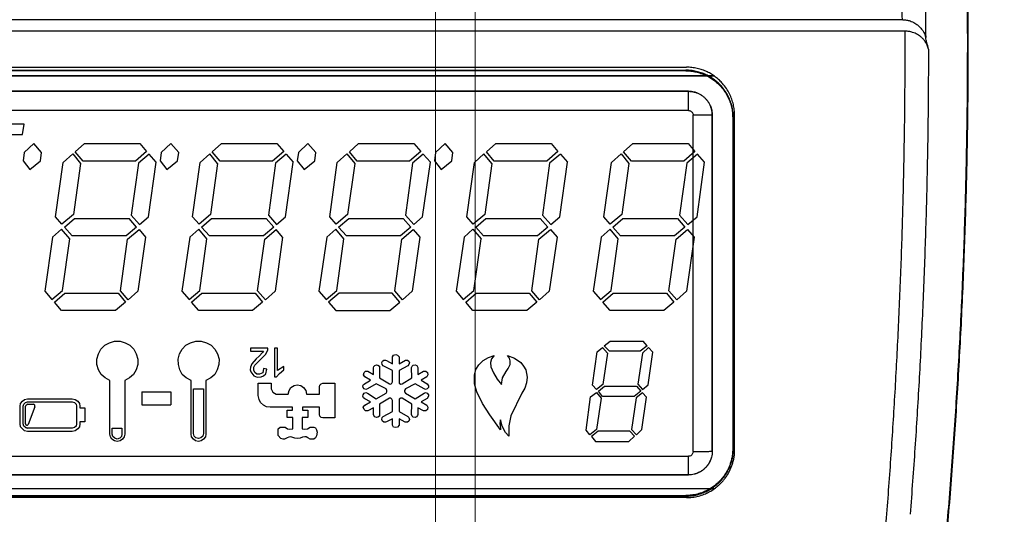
# Model space of a CAD drawing. Header units: millimetres. Extents: x -848 to 77789, y -17557 to 12238.
# Tile 58 of 79: x 72397 to 72582, y -12364 to -12271. Entities that reach past the tile are written whole.
import ezdxf
from ezdxf import colors
from ezdxf.entities.mleader import LeaderData, LeaderLine
from ezdxf.math import Vec2, Vec3

# ---------------------------------------------------------------- set-up
doc = ezdxf.new("R2010")
doc.units = ezdxf.units.MM
doc.layers.add('RR_IWK_opisy_piony', color=7, linetype='Continuous', lineweight=13)
doc.styles.add('Garamond', font='GARA.TTF')

# ---------------------------------------------------------------- blocks, each defined once
blk = doc.blocks.new('A$C661458EC')
at = {"color": 7, "linetype": 'Continuous', "lineweight": 25}
for p, q in [((3.5722, -5.3723), (-3.6694, -5.3723)), ((3.5839, -5.4206), (-3.6811, -5.4206)), ((-2.7661, -5.5715), (2.6689, -5.5715)), ((-2.7626, -5.5839), (2.6654, -5.5839)), ((2.6654, -5.5865), (-2.7626, -5.5865)), ((2.6654, -5.5839), (2.6654, -5.5865)), ((-2.8814, -5.6079), (2.7838, -5.6079)), ((2.7838, -5.6079), (-2.8814, -5.6079)), ((-2.7736, -5.6723), (2.6764, -5.6723)), ((2.6764, -5.6723), (-2.7736, -5.6723)), ((2.6764, -5.6723), (2.6764, -5.6723)), ((2.6764, -5.7526), (-2.7736, -5.7526)), ((-0.1035, -5.8106), (-0.4923, -5.8106)), ((-0.1099, -5.8527), (-0.1035, -5.8106)), ((2.6964, -7.1812), (2.6964, -5.7726)), ((2.7764, -5.7723), (2.7764, -5.7723)), ((2.7764, -7.1793), (2.7764, -5.7723)), ((2.7764, -5.7723), (2.7764, -7.1792)), ((2.8621, -5.7835), (2.8647, -5.7835)), ((-0.4969, -5.8527), (-0.1099, -5.8527)), ((-0.0632, -5.8912), (-0.1035, -5.9285)), ((-0.0305, -5.9285), (-0.0632, -5.8912)), ((0.1101, -5.9256), (0.1487, -5.8912)), ((0.1487, -5.8912), (0.3804, -5.8912)), ((0.3804, -5.8912), (0.409, -5.9239)), ((0.5106, -5.8912), (0.4703, -5.9285)), ((0.5433, -5.9285), (0.5106, -5.8912)), ((0.684, -5.9256), (0.7225, -5.8912)), ((0.7225, -5.8912), (0.9542, -5.8912)), ((0.9542, -5.8912), (0.9828, -5.9239)), ((1.0844, -5.8912), (1.0441, -5.9285)), ((1.0844, -5.8912), (1.1171, -5.9285)), ((1.2578, -5.9256), (1.2963, -5.8912)), ((1.2963, -5.8912), (1.528, -5.8912)), ((1.528, -5.8912), (1.5566, -5.9239)), ((1.6582, -5.8912), (1.6179, -5.9285)), ((1.6909, -5.9285), (1.6582, -5.8912)), ((1.8316, -5.9256), (1.8701, -5.8912)), ((1.8701, -5.8912), (2.1018, -5.8912)), ((2.1018, -5.8912), (2.1304, -5.9239)), ((2.4054, -5.9256), (2.4439, -5.8912)), ((2.4439, -5.8912), (2.6756, -5.8912)), ((2.6756, -5.8912), (2.7042, -5.9239)), ((-0.1035, -5.9285), (-0.1082, -5.963)), ((-0.0352, -5.963), (-0.0305, -5.9285)), ((0.0594, -5.9706), (0.0996, -5.9344)), ((0.0996, -5.9344), (0.1323, -5.9747)), ((0.1428, -5.9647), (0.1101, -5.9256)), ((0.409, -5.9239), (0.3623, -5.9647)), ((0.4703, -5.9285), (0.4656, -5.963)), ((0.5386, -5.963), (0.5433, -5.9285)), ((0.6332, -5.9706), (0.6734, -5.9344)), ((0.7061, -5.9747), (0.6734, -5.9344)), ((0.7166, -5.9647), (0.684, -5.9256)), ((0.9828, -5.9239), (0.9361, -5.9647)), ((1.0441, -5.9285), (1.0394, -5.963)), ((1.113, -5.963), (1.1171, -5.9285)), ((1.207, -5.9706), (1.2473, -5.9344)), ((1.2473, -5.9344), (1.2799, -5.9747)), ((1.2905, -5.9647), (1.2578, -5.9256)), ((1.5566, -5.9239), (1.5099, -5.9647)), ((1.6179, -5.9285), (1.6133, -5.963)), ((1.6868, -5.963), (1.6909, -5.9285)), ((1.7808, -5.9706), (1.8211, -5.9344)), ((1.8538, -5.9747), (1.8211, -5.9344)), ((1.8643, -5.9647), (1.8316, -5.9256)), ((2.1304, -5.9239), (2.0843, -5.9647)), ((2.3546, -5.9706), (2.3949, -5.9344)), ((2.3949, -5.9344), (2.4276, -5.9747)), ((2.4381, -5.9647), (2.4054, -5.9256)), ((2.7042, -5.9239), (2.6581, -5.9647)), ((-0.1082, -5.963), (-0.0796, -6.0003)), ((-0.0796, -6.0003), (-0.0352, -5.963)), ((0.0278, -6.1976), (0.0594, -5.9706)), ((0.1323, -5.9747), (0.1026, -6.1889)), ((0.3623, -5.9647), (0.1428, -5.9647)), ((0.3746, -5.9735), (0.3448, -6.1918)), ((0.4195, -5.9361), (0.3746, -5.9735)), ((0.4166, -6.1976), (0.4493, -5.9688)), ((0.4493, -5.9688), (0.4195, -5.9361)), ((0.4656, -5.963), (0.4942, -6.0003)), ((0.4942, -6.0003), (0.5386, -5.963)), ((0.6016, -6.1976), (0.6332, -5.9706)), ((0.7061, -5.9747), (0.6764, -6.1889)), ((0.9361, -5.9647), (0.7166, -5.9647)), ((0.9484, -5.9735), (0.9186, -6.1918)), ((0.9933, -5.9361), (0.9484, -5.9735)), ((0.9904, -6.1976), (1.0231, -5.9688)), ((0.9933, -5.9361), (1.0231, -5.9688)), ((1.0394, -5.963), (1.068, -6.0003)), ((1.068, -6.0003), (1.113, -5.963)), ((1.1755, -6.1976), (1.207, -5.9706)), ((1.2799, -5.9747), (1.2502, -6.1889)), ((1.5099, -5.9647), (1.2905, -5.9647)), ((1.5222, -5.9735), (1.4924, -6.1918)), ((1.5671, -5.9361), (1.5222, -5.9735)), ((1.5642, -6.1976), (1.5969, -5.9688)), ((1.5671, -5.9361), (1.5969, -5.9688)), ((1.6133, -5.963), (1.6419, -6.0003)), ((1.6419, -6.0003), (1.6868, -5.963)), ((1.7493, -6.1976), (1.7808, -5.9706)), ((1.8538, -5.9747), (1.824, -6.1889)), ((2.0843, -5.9647), (1.8643, -5.9647)), ((2.096, -5.9735), (2.0662, -6.1918)), ((2.1409, -5.9361), (2.096, -5.9735)), ((2.1392, -6.1976), (2.1707, -5.9688)), ((2.1409, -5.9361), (2.1707, -5.9688)), ((2.3231, -6.1976), (2.3546, -5.9706)), ((2.4276, -5.9747), (2.3978, -6.1889)), ((2.6581, -5.9647), (2.4381, -5.9647)), ((2.6698, -5.9735), (2.64, -6.1918)), ((2.7148, -5.9361), (2.6698, -5.9735)), ((2.713, -6.1976), (2.7445, -5.9688)), ((2.7445, -5.9688), (2.7148, -5.9361)), ((0.0547, -6.2292), (0.0278, -6.1976)), ((0.1026, -6.1889), (0.0547, -6.2292)), ((0.0652, -6.2408), (0.1072, -6.2052)), ((0.1072, -6.2052), (0.3355, -6.2052)), ((0.367, -6.2408), (0.3355, -6.2052)), ((0.3448, -6.1918), (0.3792, -6.2303)), ((0.3792, -6.2303), (0.4166, -6.1976)), ((0.6285, -6.2292), (0.6016, -6.1976)), ((0.6764, -6.1889), (0.6285, -6.2292)), ((0.639, -6.2408), (0.681, -6.2052)), ((0.681, -6.2052), (0.9093, -6.2052)), ((0.9093, -6.2052), (0.9408, -6.2408)), ((0.9186, -6.1918), (0.9531, -6.2303)), ((0.9531, -6.2303), (0.9904, -6.1976)), ((1.2023, -6.2292), (1.1755, -6.1976)), ((1.2502, -6.1889), (1.2023, -6.2292)), ((1.2128, -6.2408), (1.2548, -6.2052)), ((1.2548, -6.2052), (1.4831, -6.2052)), ((1.5146, -6.2408), (1.4831, -6.2052)), ((1.4924, -6.1918), (1.5269, -6.2303)), ((1.5269, -6.2303), (1.5642, -6.1976)), ((1.7761, -6.2292), (1.7493, -6.1976)), ((1.824, -6.1889), (1.7761, -6.2292)), ((1.7866, -6.2408), (1.8287, -6.2052)), ((1.8287, -6.2052), (2.0569, -6.2052)), ((2.0569, -6.2052), (2.0884, -6.2408)), ((2.0662, -6.1918), (2.1007, -6.2303)), ((2.1007, -6.2303), (2.1392, -6.1976)), ((2.3499, -6.2292), (2.3231, -6.1976)), ((2.3978, -6.1889), (2.3499, -6.2292)), ((2.3604, -6.2408), (2.4025, -6.2052)), ((2.4025, -6.2052), (2.6307, -6.2052)), ((2.6307, -6.2052), (2.6622, -6.2408)), ((2.64, -6.1918), (2.6745, -6.2303)), ((2.6745, -6.2303), (2.713, -6.1976)), ((0.0529, -6.2502), (0.0156, -6.2829)), ((0.0874, -6.2905), (0.0529, -6.2502)), ((0.0979, -6.277), (0.0652, -6.2408)), ((0.367, -6.2408), (0.3238, -6.277)), ((0.3296, -6.2916), (0.3775, -6.2514)), ((0.3775, -6.2514), (0.4043, -6.2829)), ((0.6273, -6.2502), (0.59, -6.2829)), ((0.6612, -6.2905), (0.6273, -6.2502)), ((0.6717, -6.277), (0.639, -6.2408)), ((0.9408, -6.2408), (0.8976, -6.277)), ((0.9034, -6.2916), (0.9513, -6.2514)), ((0.9782, -6.2829), (0.9513, -6.2514)), ((1.2011, -6.2502), (1.1638, -6.2829)), ((1.235, -6.2905), (1.2011, -6.2502)), ((1.2455, -6.277), (1.2128, -6.2408)), ((1.5146, -6.2408), (1.4714, -6.277)), ((1.4772, -6.2916), (1.5251, -6.2514)), ((1.5251, -6.2514), (1.552, -6.2829)), ((1.7749, -6.2502), (1.7376, -6.2829)), ((1.7749, -6.2502), (1.8088, -6.2905)), ((1.8193, -6.277), (1.7866, -6.2408)), ((2.0884, -6.2408), (2.0452, -6.277)), ((2.0511, -6.2916), (2.0989, -6.2514)), ((2.0989, -6.2514), (2.1275, -6.2829)), ((2.3488, -6.2502), (2.3114, -6.2829)), ((2.3832, -6.2905), (2.3488, -6.2502)), ((2.3931, -6.277), (2.3604, -6.2408)), ((2.6622, -6.2408), (2.619, -6.277)), ((2.6249, -6.2916), (2.6727, -6.2514)), ((2.6727, -6.2514), (2.7013, -6.2829)), ((0.0156, -6.2829), (-0.0171, -6.5099)), ((0.0576, -6.507), (0.0874, -6.2905)), ((0.3238, -6.277), (0.0979, -6.277)), ((0.2999, -6.5082), (0.3296, -6.2916)), ((0.4043, -6.2829), (0.3728, -6.5099)), ((0.59, -6.2829), (0.5567, -6.5099)), ((0.6314, -6.507), (0.6612, -6.2905)), ((0.8976, -6.277), (0.6717, -6.277)), ((0.8737, -6.5082), (0.9034, -6.2916)), ((0.9782, -6.2829), (0.9466, -6.5099)), ((1.1638, -6.2829), (1.1305, -6.5099)), ((1.2052, -6.507), (1.235, -6.2905)), ((1.4714, -6.277), (1.2455, -6.277)), ((1.4475, -6.5082), (1.4772, -6.2916)), ((1.552, -6.2829), (1.5204, -6.5099)), ((1.7376, -6.2829), (1.7043, -6.5099)), ((1.779, -6.507), (1.8088, -6.2905)), ((2.0452, -6.277), (1.8193, -6.277)), ((2.0213, -6.5082), (2.0511, -6.2916)), ((2.1275, -6.2829), (2.0942, -6.5099)), ((2.3114, -6.2829), (2.2781, -6.5099)), ((2.3528, -6.507), (2.3832, -6.2905)), ((2.619, -6.277), (2.3931, -6.277)), ((2.5951, -6.5082), (2.6249, -6.2916)), ((2.7013, -6.2829), (2.6681, -6.5099)), ((-0.0171, -6.5099), (0.0127, -6.5444)), ((0.0127, -6.5444), (0.0576, -6.507)), ((0.3325, -6.5456), (0.2999, -6.5082)), ((0.3728, -6.5099), (0.3325, -6.5456)), ((0.5567, -6.5099), (0.5865, -6.5444)), ((0.5865, -6.5444), (0.6314, -6.507)), ((0.9064, -6.5456), (0.8737, -6.5082)), ((0.9466, -6.5099), (0.9064, -6.5456)), ((1.1305, -6.5099), (1.1603, -6.5444)), ((1.1603, -6.5444), (1.2052, -6.507)), ((1.4802, -6.5456), (1.4475, -6.5082)), ((1.5204, -6.5099), (1.4802, -6.5456)), ((1.7043, -6.5099), (1.7341, -6.5444)), ((1.7341, -6.5444), (1.779, -6.507)), ((2.054, -6.5456), (2.0213, -6.5082)), ((2.0942, -6.5099), (2.054, -6.5456)), ((2.2781, -6.5099), (2.3085, -6.5444)), ((2.3085, -6.5444), (2.3528, -6.507)), ((2.6278, -6.5456), (2.5951, -6.5082)), ((2.6681, -6.5099), (2.6278, -6.5456)), ((0.0232, -6.5561), (0.0669, -6.5175)), ((0.0669, -6.5175), (0.2894, -6.5175)), ((0.2894, -6.5175), (0.3209, -6.5549)), ((0.597, -6.5561), (0.6408, -6.5175)), ((0.6408, -6.5175), (0.8632, -6.5175)), ((0.8632, -6.5175), (0.8947, -6.5549)), ((1.2146, -6.5175), (1.1708, -6.5561)), ((1.437, -6.5175), (1.2146, -6.5175)), ((1.4685, -6.5549), (1.437, -6.5175)), ((1.7446, -6.5561), (1.7884, -6.5175)), ((1.7884, -6.5175), (2.0108, -6.5175)), ((2.0108, -6.5175), (2.0423, -6.5549)), ((2.3184, -6.5561), (2.3622, -6.5175)), ((2.3622, -6.5175), (2.5846, -6.5175)), ((2.5846, -6.5175), (2.6161, -6.5549)), ((0.0529, -6.5905), (0.0232, -6.5561)), ((0.2788, -6.5905), (0.0529, -6.5905)), ((0.3209, -6.5549), (0.2788, -6.5905)), ((0.6273, -6.5905), (0.597, -6.5561)), ((0.8527, -6.5905), (0.6273, -6.5905)), ((0.8947, -6.5549), (0.8527, -6.5905)), ((1.1708, -6.5561), (1.2011, -6.5905)), ((1.2011, -6.5905), (1.4265, -6.5905)), ((1.4265, -6.5905), (1.4685, -6.5549)), ((1.7749, -6.5905), (1.7446, -6.5561)), ((2.0003, -6.5905), (1.7749, -6.5905)), ((2.0423, -6.5549), (2.0003, -6.5905)), ((2.3488, -6.5905), (2.3184, -6.5561)), ((2.5741, -6.5905), (2.3488, -6.5905)), ((2.6161, -6.5549), (2.5741, -6.5905)), ((0.207, -6.7715), (0.2176, -6.7522)), ((0.2176, -6.7522), (0.2339, -6.7359)), ((0.2339, -6.7359), (0.2537, -6.7253)), ((0.2537, -6.7253), (0.2742, -6.7189)), ((0.2742, -6.7189), (0.2981, -6.7189)), ((0.2981, -6.7189), (0.3191, -6.7253)), ((0.3191, -6.7253), (0.3384, -6.7359)), ((0.3384, -6.7359), (0.3553, -6.7522)), ((0.3553, -6.7522), (0.3658, -6.7715)), ((0.5462, -6.7715), (0.5585, -6.7522)), ((0.5585, -6.7522), (0.573, -6.7359)), ((0.573, -6.7359), (0.5929, -6.7253)), ((0.5929, -6.7253), (0.6151, -6.7189)), ((0.6151, -6.7189), (0.6373, -6.7189)), ((0.6373, -6.7189), (0.66, -6.7253)), ((0.66, -6.7253), (0.6793, -6.7359)), ((0.6793, -6.7359), (0.6945, -6.7522)), ((0.6945, -6.7522), (0.7061, -6.7715)), ((0.8439, -6.7475), (0.8439, -6.761)), ((0.9157, -6.7475), (0.8439, -6.7475)), ((0.9064, -6.7744), (0.9157, -6.7563)), ((0.9157, -6.7563), (0.9157, -6.7475)), ((0.9437, -6.7475), (0.9437, -6.8684)), ((0.9571, -6.7475), (0.9437, -6.7475)), ((0.9571, -6.8415), (0.9571, -6.7475)), ((2.2945, -6.7639), (2.3172, -6.7458)), ((2.3172, -6.7458), (2.3382, -6.7685)), ((2.3248, -6.7388), (2.3488, -6.7189)), ((2.3458, -6.761), (2.3248, -6.7388)), ((2.3488, -6.7189), (2.4877, -6.7189)), ((2.504, -6.7388), (2.4754, -6.761)), ((2.5099, -6.7458), (2.4848, -6.7685)), ((2.504, -6.7388), (2.4877, -6.7189)), ((2.528, -6.7656), (2.5099, -6.7458)), ((0.2012, -6.7936), (0.207, -6.7715)), ((0.2012, -6.8164), (0.2012, -6.7936)), ((0.3658, -6.7715), (0.3717, -6.7936)), ((0.3717, -6.7936), (0.3717, -6.8164)), ((0.5404, -6.7936), (0.5462, -6.7715)), ((0.5421, -6.8164), (0.5404, -6.7936)), ((0.7061, -6.7715), (0.712, -6.7936)), ((0.712, -6.7936), (0.7108, -6.8164)), ((0.8439, -6.761), (0.8976, -6.761)), ((0.8678, -6.7925), (0.8497, -6.8135)), ((0.8614, -6.8193), (0.9064, -6.7744)), ((0.8795, -6.782), (0.8678, -6.7925)), ((0.8947, -6.7668), (0.8795, -6.782)), ((0.8976, -6.761), (0.8947, -6.7668)), ((1.3967, -6.803), (1.4025, -6.7983)), ((1.4025, -6.7983), (1.4084, -6.7983)), ((1.4084, -6.7983), (1.413, -6.8001)), ((1.4387, -6.7849), (1.4428, -6.7773)), ((1.4387, -6.8135), (1.4387, -6.7849)), ((1.4428, -6.7773), (1.4521, -6.7744)), ((1.4521, -6.7744), (1.4591, -6.7773)), ((1.4591, -6.7773), (1.4656, -6.7849)), ((1.4656, -6.7849), (1.4591, -6.7773)), ((1.4656, -6.7849), (1.4656, -6.8135)), ((1.4656, -6.8135), (1.4926, -6.7983)), ((1.4926, -6.7983), (1.5012, -6.7983)), ((1.5012, -6.7983), (1.507, -6.803)), ((1.8181, -6.8001), (1.8403, -6.7878)), ((1.8403, -6.7878), (1.8631, -6.779)), ((1.8526, -6.7925), (1.8479, -6.8088)), ((1.8631, -6.779), (1.8526, -6.7925)), ((1.9273, -6.7896), (1.9197, -6.779)), ((1.9197, -6.779), (1.9495, -6.7896)), ((1.9302, -6.8012), (1.9273, -6.7896)), ((1.9495, -6.7896), (1.9752, -6.8088)), ((2.2752, -6.9028), (2.2945, -6.7639)), ((2.3382, -6.7685), (2.3184, -6.8999)), ((2.4754, -6.761), (2.3458, -6.761)), ((2.4848, -6.7685), (2.4649, -6.8987)), ((2.5087, -6.9016), (2.528, -6.7656)), ((0.207, -6.8386), (0.2012, -6.8164)), ((0.2193, -6.8579), (0.207, -6.8386)), ((0.3658, -6.8386), (0.3536, -6.8579)), ((0.3717, -6.8164), (0.3658, -6.8386)), ((0.5479, -6.8386), (0.5421, -6.8164)), ((0.5585, -6.8579), (0.5479, -6.8386)), ((0.705, -6.8386), (0.6945, -6.8579)), ((0.7108, -6.8164), (0.705, -6.8386)), ((0.8439, -6.8281), (0.8421, -6.8386)), ((0.8421, -6.8386), (0.8451, -6.8479)), ((0.8497, -6.8135), (0.8439, -6.8281)), ((0.8573, -6.8281), (0.8614, -6.8193)), ((0.8573, -6.8403), (0.8573, -6.8281)), ((0.8614, -6.8508), (0.8573, -6.8403)), ((0.8988, -6.8328), (0.8955, -6.851)), ((0.9122, -6.8357), (0.8988, -6.8328)), ((0.9078, -6.8553), (0.9122, -6.8357)), ((0.984, -6.8252), (0.9571, -6.8415)), ((0.9647, -6.8549), (0.984, -6.8386)), ((0.984, -6.8386), (0.984, -6.8252)), ((1.3593, -6.831), (1.3605, -6.8252)), ((1.3593, -6.8579), (1.3593, -6.831)), ((1.3605, -6.8252), (1.364, -6.8205)), ((1.364, -6.8205), (1.371, -6.8176)), ((1.371, -6.8176), (1.3774, -6.8193)), ((1.3774, -6.8193), (1.3833, -6.824)), ((1.3833, -6.824), (1.3844, -6.8298)), ((1.3844, -6.8298), (1.3833, -6.873)), ((1.3938, -6.8088), (1.3967, -6.803)), ((1.3949, -6.8164), (1.3938, -6.8088)), ((1.3996, -6.8222), (1.3949, -6.8164)), ((1.4387, -6.8415), (1.3996, -6.8222)), ((1.413, -6.8001), (1.4387, -6.8135)), ((1.5029, -6.8222), (1.4656, -6.8415)), ((1.507, -6.8164), (1.5029, -6.8222)), ((1.507, -6.803), (1.5088, -6.8088)), ((1.5088, -6.8088), (1.507, -6.8164)), ((1.5175, -6.8298), (1.5204, -6.824)), ((1.5193, -6.873), (1.5175, -6.8298)), ((1.5204, -6.824), (1.5251, -6.8193)), ((1.5251, -6.8193), (1.5327, -6.8176)), ((1.5327, -6.8176), (1.5403, -6.8205)), ((1.5403, -6.8205), (1.5444, -6.8295)), ((1.5444, -6.8295), (1.5444, -6.8579)), ((1.7808, -6.8614), (1.7866, -6.8374)), ((1.7866, -6.8374), (1.8, -6.8176)), ((1.8, -6.8176), (1.8181, -6.8001)), ((1.8479, -6.8088), (1.8497, -6.8269)), ((1.8497, -6.8269), (1.8613, -6.852)), ((1.9139, -6.8462), (1.9226, -6.8328)), ((1.9226, -6.8328), (1.9302, -6.8164)), ((1.9302, -6.8164), (1.9302, -6.8012)), ((1.9752, -6.8088), (1.9868, -6.824)), ((1.9868, -6.824), (1.9967, -6.8393)), ((1.9967, -6.8393), (2.002, -6.8701)), ((0.2356, -6.873), (0.2193, -6.8579)), ((0.2549, -6.8835), (0.2356, -6.873)), ((0.3372, -6.873), (0.318, -6.8835)), ((0.3536, -6.8579), (0.3372, -6.873)), ((0.5748, -6.873), (0.5585, -6.8579)), ((0.5958, -6.8835), (0.5748, -6.873)), ((0.6781, -6.873), (0.6571, -6.8835)), ((0.6945, -6.8579), (0.6781, -6.873)), ((0.8451, -6.8479), (0.8573, -6.8643)), ((0.8573, -6.8643), (0.8719, -6.8701)), ((0.8707, -6.8567), (0.8614, -6.8508)), ((0.8813, -6.8567), (0.8707, -6.8567)), ((0.8719, -6.8701), (0.8888, -6.8684)), ((0.8955, -6.851), (0.8813, -6.8567)), ((0.8888, -6.8684), (0.8988, -6.8643)), ((0.8988, -6.8643), (0.9078, -6.8553)), ((0.9437, -6.8684), (0.9531, -6.8684)), ((0.9531, -6.8684), (0.9647, -6.8549)), ((1.3173, -6.8596), (1.3191, -6.8508)), ((1.322, -6.8684), (1.3173, -6.8596)), ((1.3173, -6.8999), (1.3459, -6.8818)), ((1.3191, -6.8508), (1.3249, -6.8444)), ((1.3459, -6.8818), (1.322, -6.8684)), ((1.3249, -6.8444), (1.3354, -6.8444)), ((1.3354, -6.8444), (1.3593, -6.8579)), ((1.3833, -6.873), (1.4253, -6.897)), ((1.4387, -6.8894), (1.4387, -6.8415)), ((1.4656, -6.8415), (1.4656, -6.8894)), ((1.479, -6.897), (1.5193, -6.873)), ((1.5444, -6.8579), (1.5683, -6.8444)), ((1.5817, -6.8684), (1.5578, -6.8818)), ((1.5578, -6.8818), (1.5829, -6.8977)), ((1.5683, -6.8444), (1.5776, -6.8444)), ((1.5776, -6.8444), (1.5847, -6.8508)), ((1.5864, -6.8596), (1.5817, -6.8684)), ((1.5847, -6.8508), (1.5864, -6.8596)), ((1.782, -6.897), (1.7808, -6.8614)), ((1.8613, -6.852), (1.8765, -6.8777)), ((1.8765, -6.8777), (1.894, -6.8999)), ((1.894, -6.8999), (1.8987, -6.873)), ((1.8987, -6.873), (1.9139, -6.8462)), ((2.002, -6.8701), (1.9991, -6.894)), ((0.2549, -7.1077), (0.2549, -6.8835)), ((0.318, -6.8835), (0.318, -7.1077)), ((0.5958, -7.1077), (0.5958, -6.8835)), ((0.6046, -7.1059), (0.6046, -6.9191)), ((0.6046, -6.9191), (0.6466, -6.9191)), ((0.6466, -6.9191), (0.6466, -7.1059)), ((0.6571, -6.8835), (0.6571, -7.1077)), ((0.8766, -6.946), (0.8766, -6.8952)), ((0.8766, -6.8952), (0.9303, -6.8952)), ((0.9303, -6.8952), (0.9303, -6.9191)), ((0.9303, -6.9191), (0.9379, -6.9326)), ((1.005, -6.9256), (1.0126, -6.9133)), ((1.0126, -6.9133), (1.026, -6.9045)), ((1.026, -6.9045), (1.0394, -6.9016)), ((1.0394, -6.9016), (1.0546, -6.9045)), ((1.0546, -6.9045), (1.0663, -6.9133)), ((1.0663, -6.9133), (1.0756, -6.9256)), ((1.1323, -6.9104), (1.1334, -6.9028)), ((1.1323, -6.9402), (1.1323, -6.9104)), ((1.1334, -6.9028), (1.1398, -6.897)), ((1.1398, -6.897), (1.1469, -6.8952)), ((1.1469, -6.8952), (1.1965, -6.8952)), ((1.1965, -6.8952), (1.1965, -7.0406)), ((1.3144, -6.9057), (1.3173, -6.8999)), ((1.3161, -6.9133), (1.3144, -6.9057)), ((1.3202, -6.918), (1.3161, -6.9133)), ((1.3266, -6.9209), (1.3202, -6.918)), ((1.3336, -6.9191), (1.3266, -6.9209)), ((1.3698, -6.897), (1.3336, -6.9191)), ((1.4119, -6.9191), (1.3698, -6.897)), ((1.4148, -6.9256), (1.4119, -6.9191)), ((1.4253, -6.897), (1.4311, -6.8987)), ((1.4311, -6.8987), (1.4352, -6.8952)), ((1.4352, -6.8952), (1.4387, -6.8894)), ((1.4656, -6.8894), (1.4667, -6.8952)), ((1.4667, -6.8952), (1.4726, -6.8987)), ((1.4726, -6.8987), (1.479, -6.897)), ((1.4924, -6.9191), (1.4878, -6.9256)), ((1.5327, -6.897), (1.4924, -6.9191)), ((1.5701, -6.9191), (1.5327, -6.897)), ((1.5759, -6.9209), (1.5701, -6.9191)), ((1.5835, -6.918), (1.5759, -6.9209)), ((1.5829, -6.8977), (1.5893, -6.9057)), ((1.5882, -6.9133), (1.5835, -6.918)), ((1.5893, -6.9057), (1.5882, -6.9133)), ((1.7913, -6.9314), (1.782, -6.897)), ((1.9915, -6.9162), (1.9793, -6.9372)), ((1.9991, -6.894), (1.9915, -6.9162)), ((2.2921, -6.921), (2.2752, -6.9028)), ((2.3184, -6.8999), (2.2921, -6.921)), ((2.3009, -6.9285), (2.326, -6.9075)), ((2.326, -6.9075), (2.4591, -6.9075)), ((2.4591, -6.9075), (2.4772, -6.9285)), ((2.4649, -6.8987), (2.485, -6.9214)), ((2.485, -6.9214), (2.5087, -6.9016)), ((-0.1111, -6.9699), (-0.1023, -6.9629)), ((-0.1023, -6.9629), (-0.0889, -6.96)), ((-0.0889, -6.96), (0.0979, -6.96)), ((0.0979, -6.96), (0.1101, -6.9629)), ((0.1101, -6.9629), (0.1207, -6.9699)), ((0.3892, -6.9314), (0.5106, -6.9314)), ((0.3892, -6.9314), (0.3892, -6.9851)), ((0.5106, -6.9314), (0.5106, -6.9851)), ((0.8795, -6.9629), (0.8766, -6.946)), ((0.8853, -6.9763), (0.8795, -6.9629)), ((0.9379, -6.9326), (0.9513, -6.9402)), ((0.9513, -6.9402), (1.0021, -6.9402)), ((1.0021, -6.9402), (1.005, -6.9256)), ((1.0756, -6.9256), (1.0786, -6.9402)), ((1.0786, -6.9402), (1.1323, -6.9402)), ((1.3144, -6.9495), (1.3161, -6.9431)), ((1.3173, -6.9565), (1.3144, -6.9495)), ((1.3161, -6.9431), (1.3202, -6.9372)), ((1.322, -6.96), (1.3173, -6.9565)), ((1.3202, -6.9372), (1.3266, -6.9343)), ((1.3459, -6.9734), (1.322, -6.96)), ((1.3266, -6.9343), (1.3336, -6.9361)), ((1.3336, -6.9361), (1.3698, -6.96)), ((1.3698, -6.96), (1.4119, -6.9361)), ((1.4253, -6.9583), (1.3833, -6.9822)), ((1.4119, -6.9361), (1.4148, -6.9314)), ((1.4148, -6.9314), (1.4148, -6.9256)), ((1.4311, -6.9583), (1.4253, -6.9583)), ((1.4352, -6.9612), (1.4311, -6.9583)), ((1.4387, -6.967), (1.4352, -6.9612)), ((1.4667, -6.9612), (1.4656, -6.967)), ((1.4726, -6.9583), (1.4667, -6.9612)), ((1.479, -6.9583), (1.4726, -6.9583)), ((1.5193, -6.9822), (1.479, -6.9583)), ((1.4878, -6.9256), (1.4878, -6.9314)), ((1.4878, -6.9314), (1.4924, -6.9361)), ((1.4924, -6.9361), (1.5327, -6.96)), ((1.5327, -6.96), (1.5701, -6.9361)), ((1.5827, -6.9595), (1.5578, -6.9734)), ((1.5701, -6.9361), (1.5759, -6.9343)), ((1.5759, -6.9343), (1.5835, -6.9372)), ((1.5893, -6.9495), (1.5827, -6.9595)), ((1.5835, -6.9372), (1.5882, -6.9431)), ((1.5882, -6.9431), (1.5893, -6.9495)), ((1.8152, -6.9804), (1.7913, -6.9314)), ((1.9793, -6.9372), (1.9331, -7.0312)), ((2.2484, -7.0913), (2.2676, -6.9524)), ((2.2676, -6.9524), (2.2915, -6.9338)), ((2.2915, -6.9338), (2.3114, -6.9583)), ((2.3114, -6.9583), (2.2916, -7.0884)), ((2.3172, -6.9507), (2.3009, -6.9285)), ((2.4503, -6.9507), (2.3172, -6.9507)), ((2.4579, -6.9565), (2.4381, -7.0884)), ((2.4772, -6.9285), (2.4503, -6.9507)), ((2.484, -6.9353), (2.4579, -6.9565)), ((2.4813, -7.0884), (2.5011, -6.9536)), ((2.484, -6.9353), (2.5011, -6.9536)), ((-0.1198, -6.9909), (-0.1187, -6.9793)), ((-0.1198, -7.0657), (-0.1198, -6.9909)), ((-0.1187, -6.9793), (-0.1111, -6.9699)), ((-0.1082, -6.9909), (-0.1053, -6.9822)), ((-0.1082, -7.0657), (-0.1082, -6.9909)), ((-0.1053, -6.9822), (-0.0977, -6.9763)), ((-0.0977, -6.9763), (-0.0889, -6.9734)), ((-0.0977, -7.0657), (-0.0977, -6.9909)), ((-0.0889, -6.9734), (0.0979, -6.9734)), ((-0.0889, -6.9834), (-0.065, -6.9834)), ((-0.0591, -6.9939), (-0.0872, -7.0686)), ((0.0979, -6.9734), (0.1072, -6.9763)), ((0.1072, -6.9763), (0.1142, -6.9822)), ((0.1142, -6.9822), (0.116, -6.9909)), ((0.116, -6.9909), (0.116, -7.0657)), ((0.1207, -6.9699), (0.1277, -6.9793)), ((0.1277, -6.9793), (0.1294, -6.9909)), ((0.1294, -6.9909), (0.1294, -6.9985)), ((0.1294, -6.9985), (0.1504, -6.9985)), ((0.1504, -6.9985), (0.1504, -7.0569)), ((0.3892, -6.9851), (0.5106, -6.9851)), ((0.8976, -6.9869), (0.8853, -6.9763)), ((0.911, -6.9939), (0.8976, -6.9869)), ((0.9262, -6.9956), (0.911, -6.9939)), ((1.0202, -6.9956), (0.9262, -6.9956)), ((1.0202, -7.0073), (1.0202, -6.9956)), ((1.1323, -6.9956), (1.0616, -6.9956)), ((1.0616, -6.9956), (1.0616, -7.0073)), ((1.1323, -7.0254), (1.1323, -6.9956)), ((1.3161, -6.9956), (1.322, -6.9869)), ((1.3191, -7.0044), (1.3161, -6.9956)), ((1.3249, -7.0108), (1.3191, -7.0044)), ((1.322, -6.9869), (1.3459, -6.9734)), ((1.3593, -6.9974), (1.3354, -7.0108)), ((1.3593, -7.0254), (1.3593, -6.9974)), ((1.3833, -6.9822), (1.3844, -7.0254)), ((1.4387, -7.0137), (1.4387, -6.967)), ((1.4656, -6.967), (1.4656, -7.0137)), ((1.5175, -7.0254), (1.5193, -6.9822)), ((1.5683, -7.0108), (1.5444, -6.9974)), ((1.5444, -6.9974), (1.5444, -7.0254)), ((1.5578, -6.9734), (1.5817, -6.9869)), ((1.5847, -7.0044), (1.5776, -7.0108)), ((1.5817, -6.9869), (1.5864, -6.9956)), ((1.5864, -6.9956), (1.5847, -7.0044)), ((1.845, -7.0271), (1.8152, -6.9804)), ((0.9974, -7.0388), (0.9974, -7.0073)), ((0.9974, -7.0073), (1.0202, -7.0073)), ((1.0214, -7.0388), (0.9974, -7.0388)), ((1.0214, -7.0855), (1.0214, -7.0388)), ((1.0844, -7.0388), (1.0605, -7.0388)), ((1.0605, -7.0388), (1.0605, -7.0855)), ((1.0616, -7.0073), (1.0844, -7.0073)), ((1.0844, -7.0073), (1.0844, -7.0388)), ((1.1334, -7.033), (1.1323, -7.0254)), ((1.1398, -7.0388), (1.1334, -7.033)), ((1.1469, -7.0406), (1.1398, -7.0388)), ((1.1965, -7.0406), (1.1469, -7.0406)), ((1.3354, -7.0108), (1.3249, -7.0108)), ((1.3605, -7.0301), (1.3593, -7.0254)), ((1.364, -7.0359), (1.3605, -7.0301)), ((1.371, -7.0388), (1.364, -7.0359)), ((1.3774, -7.0376), (1.371, -7.0388)), ((1.3833, -7.033), (1.3774, -7.0376)), ((1.3844, -7.0254), (1.3833, -7.033)), ((1.3938, -7.0464), (1.3949, -7.0388)), ((1.3967, -7.054), (1.3938, -7.0464)), ((1.3949, -7.0388), (1.3996, -7.0347)), ((1.3996, -7.0347), (1.4387, -7.0137)), ((1.4387, -7.0435), (1.413, -7.0569)), ((1.4387, -7.0703), (1.4387, -7.0435)), ((1.4656, -7.0137), (1.5029, -7.0347)), ((1.4916, -7.0581), (1.4656, -7.0435)), ((1.4656, -7.0435), (1.4656, -7.0703)), ((1.5029, -7.0347), (1.507, -7.0388)), ((1.507, -7.0388), (1.5088, -7.0464)), ((1.5088, -7.0464), (1.507, -7.054)), ((1.5204, -7.033), (1.5175, -7.0254)), ((1.5251, -7.0376), (1.5204, -7.033)), ((1.5327, -7.0388), (1.5251, -7.0376)), ((1.5385, -7.0359), (1.5327, -7.0388)), ((1.5432, -7.0301), (1.5385, -7.0359)), ((1.5444, -7.0254), (1.5432, -7.0301)), ((1.5776, -7.0108), (1.5683, -7.0108)), ((1.8899, -7.0896), (1.845, -7.0271)), ((1.9331, -7.0312), (1.9244, -7.0732)), ((-0.1187, -7.0779), (-0.1198, -7.0657)), ((-0.1111, -7.0867), (-0.1187, -7.0779)), ((-0.1023, -7.0943), (-0.1111, -7.0867)), ((-0.1053, -7.075), (-0.1082, -7.0657)), ((-0.0977, -7.0808), (-0.1053, -7.075)), ((-0.0889, -7.0838), (-0.0977, -7.0808)), ((-0.0977, -7.0808), (-0.0889, -7.0838)), ((0.0979, -7.0838), (-0.0889, -7.0838)), ((0.1072, -7.0808), (0.0979, -7.0838)), ((0.1142, -7.075), (0.1072, -7.0808)), ((0.1207, -7.0867), (0.1101, -7.0943)), ((0.116, -7.0657), (0.1142, -7.075)), ((0.1277, -7.0779), (0.1207, -7.0867)), ((0.1294, -7.0657), (0.1277, -7.0779)), ((0.1294, -7.0569), (0.1294, -7.0657)), ((0.1504, -7.0569), (0.1294, -7.0569)), ((0.2654, -7.1077), (0.2654, -7.0838)), ((0.2654, -7.0838), (0.3057, -7.0838)), ((0.3057, -7.0838), (0.3057, -7.1077)), ((0.9601, -7.0867), (0.9676, -7.0791)), ((0.9601, -7.1143), (0.9601, -7.0867)), ((0.9676, -7.0791), (0.9887, -7.0791)), ((0.9887, -7.0791), (0.9992, -7.0855)), ((0.9992, -7.0855), (1.0085, -7.0869)), ((1.0085, -7.0869), (1.0214, -7.0855)), ((1.0605, -7.0855), (1.0716, -7.087)), ((1.0716, -7.087), (1.0826, -7.0855)), ((1.0826, -7.0855), (1.0931, -7.0791)), ((1.0931, -7.0791), (1.1083, -7.0791)), ((1.1083, -7.0791), (1.1159, -7.082)), ((1.1159, -7.082), (1.12, -7.0896)), ((1.4025, -7.0581), (1.3967, -7.054)), ((1.4084, -7.0581), (1.4025, -7.0581)), ((1.413, -7.0569), (1.4084, -7.0581)), ((1.4428, -7.0791), (1.4387, -7.0703)), ((1.4521, -7.0808), (1.4428, -7.0791)), ((1.4591, -7.0791), (1.4521, -7.0808)), ((1.4656, -7.0703), (1.4591, -7.0791)), ((1.5012, -7.0581), (1.4916, -7.0581)), ((1.507, -7.054), (1.5012, -7.0581)), ((1.8899, -7.0481), (1.8882, -7.0686)), ((1.8882, -7.0686), (1.8899, -7.0481)), ((1.8882, -7.0686), (1.8899, -7.0896)), ((1.8975, -7.075), (1.8899, -7.0481)), ((1.911, -7.1019), (1.8975, -7.075)), ((1.9244, -7.0732), (1.9244, -7.1164)), ((-0.0889, -7.0972), (-0.1023, -7.0943)), ((0.0979, -7.0972), (-0.0889, -7.0972)), ((0.1101, -7.0943), (0.0979, -7.0972)), ((0.2578, -7.1194), (0.2549, -7.1077)), ((0.2637, -7.1299), (0.2578, -7.1194)), ((0.2683, -7.1182), (0.2654, -7.1077)), ((0.2759, -7.1258), (0.2683, -7.1182)), ((0.2864, -7.1287), (0.2759, -7.1258)), ((0.2969, -7.1258), (0.2864, -7.1287)), ((0.3045, -7.1182), (0.2969, -7.1258)), ((0.3057, -7.1077), (0.3045, -7.1182)), ((0.3145, -7.1194), (0.3086, -7.1299)), ((0.318, -7.1077), (0.3145, -7.1194)), ((0.597, -7.1194), (0.5958, -7.1077)), ((0.6046, -7.1299), (0.597, -7.1194)), ((0.6075, -7.1164), (0.6046, -7.1059)), ((0.6151, -7.124), (0.6075, -7.1164)), ((0.6256, -7.127), (0.6151, -7.124)), ((0.6361, -7.124), (0.6256, -7.127)), ((0.6437, -7.1164), (0.6361, -7.124)), ((0.6466, -7.1059), (0.6437, -7.1164)), ((0.6554, -7.1194), (0.6478, -7.1299)), ((0.6571, -7.1077), (0.6554, -7.1194)), ((0.9706, -7.127), (0.9601, -7.1143)), ((0.9799, -7.1299), (0.9706, -7.127)), ((0.9857, -7.1287), (0.9799, -7.1299)), ((0.9974, -7.124), (0.9857, -7.1287)), ((1.0038, -7.1211), (0.9974, -7.124)), ((1.0097, -7.1194), (1.0038, -7.1211)), ((1.0173, -7.1211), (1.0097, -7.1194)), ((1.0289, -7.1258), (1.0173, -7.1211)), ((1.0403, -7.1272), (1.0289, -7.1258)), ((1.0517, -7.1258), (1.0403, -7.1272)), ((1.0616, -7.1211), (1.0517, -7.1258)), ((1.071, -7.1194), (1.0616, -7.1211)), ((1.0768, -7.1194), (1.071, -7.1194)), ((1.0844, -7.124), (1.0768, -7.1194)), ((1.0931, -7.1287), (1.0844, -7.124)), ((1.1037, -7.1299), (1.0931, -7.1287)), ((1.1095, -7.1287), (1.1037, -7.1299)), ((1.1159, -7.124), (1.1095, -7.1287)), ((1.12, -7.1153), (1.1159, -7.124)), ((1.12, -7.0896), (1.1233, -7.1001)), ((1.1233, -7.1001), (1.12, -7.1153)), ((1.9244, -7.1164), (1.911, -7.1019)), ((2.2647, -7.1106), (2.2484, -7.0913)), ((2.2916, -7.0884), (2.2647, -7.1106)), ((2.2991, -7.0954), (2.2711, -7.1182)), ((2.2711, -7.1182), (2.2875, -7.1392)), ((2.4322, -7.0954), (2.2991, -7.0954)), ((2.4276, -7.1392), (2.4515, -7.1164)), ((2.4515, -7.1164), (2.4322, -7.0954)), ((2.4381, -7.0884), (2.4591, -7.1106)), ((2.4591, -7.1106), (2.4813, -7.0884)), ((0.2742, -7.1363), (0.2637, -7.1299)), ((0.2864, -7.1392), (0.2742, -7.1363)), ((0.2981, -7.1363), (0.2864, -7.1392)), ((0.3086, -7.1299), (0.2981, -7.1363)), ((0.6133, -7.1363), (0.6046, -7.1299)), ((0.6256, -7.1392), (0.6133, -7.1363)), ((0.6373, -7.1363), (0.6256, -7.1392)), ((0.6478, -7.1299), (0.6373, -7.1363)), ((2.2875, -7.1392), (2.4276, -7.1392)), ((2.8651, -7.1685), (2.8624, -7.1685)), ((-2.7736, -7.2012), (2.6764, -7.2012)), ((2.7764, -7.1793), (2.7764, -7.1792)), ((2.6764, -7.2793), (-2.7736, -7.2793)), ((-2.7736, -7.2793), (2.6764, -7.2793)), ((2.6764, -7.2793), (2.6764, -7.2793)), ((2.784, -7.3379), (-2.8809, -7.3379)), ((2.6689, -7.374), (-2.7661, -7.374)), ((-2.7626, -7.3654), (2.6654, -7.3654)), ((2.6654, -7.368), (-2.7626, -7.368)), ((2.6654, -7.3654), (2.6654, -7.368))]:
    blk.add_line(p, q, dxfattribs=at)
for centre, radius, start, end in [((-0.0846, -6.9972), 0.0145, 107.4158, 154.413), ((-0.0846, -6.9972), 0.0145, 107.4158, 154.413), ((-0.0652, -6.9904), 0.00701, 330.0184, 88.0909), ((-0.0652, -6.9904), 0.00701, 345.9637, 88.0909), ((-0.0919, -7.0653), 0.00577, 183.4867, 325.4651)]:
    blk.add_arc(centre, radius, start, end, dxfattribs=at)
for points, knots in [([(3.5511, -1.7541), (3.5681, -1.8643), (3.6022, -2.0847), (3.6473, -2.4162), (3.6881, -2.7483), (3.7242, -3.0809), (3.7555, -3.414), (3.7822, -3.7475), (3.8036, -4.072), (3.82, -4.3876), (3.8321, -4.694), (3.8402, -5.0006), (3.8443, -5.3073), (3.8444, -5.6139), (3.8406, -5.9206), (3.8329, -6.2272), (3.8211, -6.5336), (3.8054, -6.8399), (3.7858, -7.146), (3.7622, -7.4517), (3.733, -7.7753), (3.6974, -8.1167), (3.6543, -8.4756), (3.6062, -8.8338), (3.5694, -9.0719), (3.5511, -9.191)], [0, 0, 0, 0, 0.0448, 0.0896, 0.1344, 0.1792, 0.224, 0.2688, 0.3136, 0.354667, 0.395733, 0.4368, 0.477867, 0.518933, 0.56, 0.601067, 0.642134, 0.6832, 0.724267, 0.765334, 0.8064, 0.8548, 0.9032, 0.9516, 1, 1, 1, 1]), ([(3.5537, -1.7537), (3.5707, -1.8639), (3.6048, -2.0843), (3.6499, -2.4159), (3.6907, -2.748), (3.7268, -3.0806), (3.7582, -3.4138), (3.7848, -3.7473), (3.8062, -4.0719), (3.8227, -4.3875), (3.8347, -4.6939), (3.8428, -5.0006), (3.8469, -5.3072), (3.8471, -5.614), (3.8432, -5.9206), (3.8355, -6.2273), (3.8237, -6.5337), (3.8081, -6.8401), (3.7884, -7.1461), (3.7648, -7.4519), (3.7356, -7.7756), (3.7, -8.117), (3.6569, -8.4759), (3.6087, -8.8342), (3.572, -9.0723), (3.5537, -9.1914)], [0, 0, 0, 0, 0.0448, 0.0896, 0.1344, 0.1792, 0.224, 0.2688, 0.3136, 0.354667, 0.395733, 0.4368, 0.477867, 0.518933, 0.56, 0.601067, 0.642134, 0.6832, 0.724267, 0.765334, 0.8064, 0.8548, 0.9032, 0.9516, 1, 1, 1, 1]), ([(3.5722, -5.3723), (3.5716, -5.2886), (3.5705, -5.1209), (3.5656, -4.8695), (3.5584, -4.618), (3.5486, -4.3663), (3.5364, -4.116), (3.5218, -3.8672), (3.5049, -3.6197), (3.4857, -3.3722), (3.4709, -3.2072), (3.4635, -3.1247)], [0, 0, 0, 0, 0.111634, 0.223335, 0.335114, 0.446981, 0.558949, 0.669025, 0.779219, 0.889541, 1, 1, 1, 1]), ([(3.5606, -3.1185), (3.5684, -3.2052), (3.584, -3.3786), (3.604, -3.6389), (3.6215, -3.8994), (3.6363, -4.1601), (3.6484, -4.4193), (3.6577, -4.6772), (3.6644, -4.9336), (3.6687, -5.1902), (3.6694, -5.3613), (3.6698, -5.4468)], [0, 0, 0, 0, 0.112033, 0.224034, 0.336012, 0.447978, 0.559943, 0.669918, 0.779912, 0.889936, 1, 1, 1, 1]), ([(3.5735, -5.3723), (3.5733, -5.3723), (3.5728, -5.3723), (3.5724, -5.3723), (3.5722, -5.3723)], [0, 0, 0, 0, 0.5599573, 1, 1, 1, 1]), ([(3.5735, -5.3723), (3.5788, -5.3726), (3.5894, -5.3732), (3.6032, -5.3768), (3.6149, -5.3813), (3.6245, -5.3863), (3.6336, -5.3923), (3.642, -5.3993), (3.6496, -5.4072), (3.6563, -5.416), (3.6621, -5.4257), (3.6667, -5.436), (3.6687, -5.4432), (3.6698, -5.4468)], [0, 0, 0, 0, 0.101331, 0.204724, 0.280422, 0.357306, 0.436595, 0.52119, 0.608498, 0.699459, 0.79758, 0.897477, 1, 1, 1, 1]), ([(3.5009, -7.5242), (3.5077, -7.4365), (3.5214, -7.2613), (3.5384, -6.9984), (3.553, -6.7354), (3.5647, -6.4724), (3.5737, -6.2094), (3.58, -5.9465), (3.5837, -5.6835), (3.5839, -5.5082), (3.5839, -5.4206)], [0, 0, 0, 0, 0.125255, 0.250411, 0.37548, 0.500476, 0.625413, 0.750303, 0.875161, 1, 1, 1, 1]), ([(3.6814, -5.4955), (3.6798, -5.49), (3.6767, -5.4792), (3.6691, -5.4658), (3.6611, -5.4553), (3.6534, -5.4473), (3.6448, -5.4402), (3.6356, -5.4342), (3.6258, -5.4292), (3.6163, -5.4256), (3.6076, -5.4232), (3.5973, -5.4211), (3.5893, -5.4208), (3.5839, -5.4206)], [0, 0, 0, 0, 0.1532393, 0.3010135, 0.3924931, 0.4799366, 0.5643202, 0.6438303, 0.7205689, 0.7958028, 0.8479733, 0.8990253, 1, 1, 1, 1]), ([(3.6814, -5.4955), (3.6793, -5.4864), (3.6754, -5.4702), (3.6715, -5.454), (3.6698, -5.4468)], [0, 0, 0, 0, 0.56, 1, 1, 1, 1]), ([(3.6814, -5.4955), (3.6811, -5.5884), (3.6803, -5.7741), (3.6753, -6.0528), (3.6674, -6.3314), (3.6564, -6.6099), (3.6424, -6.8883), (3.6255, -7.1664), (3.6117, -7.3516), (3.6048, -7.4441)], [0, 0, 0, 0, 0.142813, 0.285671, 0.428555, 0.571449, 0.714333, 0.857189, 1, 1, 1, 1]), ([(2.8647, -5.7835), (2.8645, -5.776), (2.864, -5.7608), (2.8599, -5.7379), (2.8532, -5.7151), (2.8435, -5.6925), (2.8307, -5.6709), (2.8162, -5.6522), (2.8009, -5.6365), (2.7854, -5.6236), (2.7684, -5.6121), (2.7499, -5.6023), (2.7302, -5.5943), (2.7093, -5.5884), (2.6876, -5.5846), (2.6728, -5.5841), (2.6654, -5.5839)], [0, 0, 0, 0, 0.0717814, 0.1456608, 0.221638, 0.2997128, 0.379885, 0.4621545, 0.525253, 0.5895321, 0.654992, 0.7216324, 0.7894535, 0.8584551, 0.9286373, 1, 1, 1, 1]), ([(2.6654, -5.5865), (2.6727, -5.5867), (2.6872, -5.5872), (2.7086, -5.5909), (2.7291, -5.5967), (2.7485, -5.6045), (2.7667, -5.6142), (2.7835, -5.6255), (2.7988, -5.6382), (2.814, -5.6536), (2.8283, -5.672), (2.841, -5.6934), (2.8507, -5.7157), (2.8573, -5.7383), (2.8614, -5.761), (2.8619, -5.7761), (2.8621, -5.7835)], [0, 0, 0, 0, 0.071047, 0.140955, 0.209725, 0.277356, 0.343849, 0.409203, 0.473419, 0.536497, 0.618804, 0.699088, 0.77735, 0.85359, 0.927806, 1, 1, 1, 1]), ([(2.8699, -5.7729), (2.8697, -5.7654), (2.8692, -5.7503), (2.8653, -5.7275), (2.8586, -5.7046), (2.849, -5.682), (2.8362, -5.6601), (2.8217, -5.6413), (2.8064, -5.6254), (2.7908, -5.6122), (2.7736, -5.6005), (2.7549, -5.5904), (2.7349, -5.5822), (2.7137, -5.5762), (2.6916, -5.5722), (2.6765, -5.5717), (2.6689, -5.5715)], [0, 0, 0, 0, 0.0706746, 0.1436484, 0.2189213, 0.2964931, 0.3763636, 0.4585324, 0.5216875, 0.5861364, 0.6518793, 0.718916, 0.7872464, 0.8568706, 0.9277885, 1, 1, 1, 1]), ([(2.6764, -5.6723), (2.6805, -5.6724), (2.6888, -5.6727), (2.7012, -5.6751), (2.7133, -5.679), (2.7249, -5.6845), (2.7358, -5.6914), (2.7458, -5.6998), (2.7547, -5.7096), (2.7623, -5.7205), (2.7679, -5.7314), (2.7718, -5.7419), (2.7744, -5.7518), (2.7761, -5.7619), (2.7763, -5.7688), (2.7764, -5.7723)], [0, 0, 0, 0, 0.079111, 0.158988, 0.239632, 0.321042, 0.403218, 0.486161, 0.56987, 0.654346, 0.739588, 0.804044, 0.868931, 0.93425, 1, 1, 1, 1]), ([(2.6764, -5.7526), (2.6783, -5.7527), (2.6822, -5.7531), (2.6876, -5.7557), (2.6922, -5.7599), (2.6957, -5.7657), (2.6961, -5.7703), (2.6964, -5.7726)], [0, 0, 0, 0, 0.1873359, 0.3737278, 0.5602378, 0.7800646, 1, 1, 1, 1]), ([(2.8624, -7.1685), (2.8623, -7.1746), (2.8619, -7.1866), (2.8595, -7.2038), (2.8558, -7.2198), (2.8512, -7.2345), (2.8459, -7.2479), (2.8398, -7.2603), (2.8332, -7.2718), (2.8263, -7.2823), (2.8208, -7.2896), (2.817, -7.2942), (2.8148, -7.2968), (2.8127, -7.2993), (2.8106, -7.3015), (2.8086, -7.3037), (2.8067, -7.3057), (2.8006, -7.3119), (2.7898, -7.3216), (2.7734, -7.3335), (2.7563, -7.3435), (2.7366, -7.3525), (2.7144, -7.3597), (2.6899, -7.3645), (2.6735, -7.3651), (2.6654, -7.3654)], [0, 0, 0, 0, 0.05947, 0.1157, 0.16869, 0.218439, 0.264946, 0.308212, 0.352817, 0.393355, 0.429824, 0.441189, 0.452094, 0.462536, 0.472517, 0.482036, 0.491094, 0.49969, 0.566121, 0.631442, 0.695654, 0.758756, 0.841141, 0.921556, 1, 1, 1, 1]), ([(2.6654, -7.368), (2.6735, -7.3677), (2.6901, -7.3671), (2.7149, -7.3623), (2.7374, -7.355), (2.7574, -7.3459), (2.7704, -7.3383), (2.7788, -7.3327), (2.7829, -7.3297), (2.7871, -7.3267), (2.7911, -7.3235), (2.7951, -7.3201), (2.799, -7.3167), (2.8029, -7.3132), (2.8082, -7.308), (2.8152, -7.3005), (2.8241, -7.2898), (2.8335, -7.2765), (2.8416, -7.2627), (2.8484, -7.2487), (2.8537, -7.2352), (2.8584, -7.2203), (2.8621, -7.2041), (2.8646, -7.1867), (2.8649, -7.1747), (2.8651, -7.1685)], [0, 0, 0, 0, 0.078216, 0.158493, 0.24083, 0.303954, 0.368239, 0.384498, 0.40083, 0.417234, 0.433711, 0.45026, 0.466882, 0.483577, 0.500344, 0.537636, 0.582118, 0.63379, 0.692649, 0.73589, 0.782325, 0.831955, 0.884777, 0.940793, 1, 1, 1, 1]), ([(2.6689, -7.374), (2.6771, -7.3737), (2.6938, -7.3732), (2.7188, -7.3683), (2.7415, -7.361), (2.7617, -7.3518), (2.7748, -7.3441), (2.7832, -7.3384), (2.7874, -7.3355), (2.7916, -7.3324), (2.7957, -7.3291), (2.7997, -7.3258), (2.8037, -7.3223), (2.8075, -7.3187), (2.8129, -7.3135), (2.82, -7.3059), (2.829, -7.2951), (2.8385, -7.2817), (2.8467, -7.2677), (2.8535, -7.2536), (2.8589, -7.24), (2.8636, -7.2251), (2.8672, -7.2088), (2.8698, -7.1913), (2.8701, -7.1792), (2.8703, -7.173)], [0, 0, 0, 0, 0.07825, 0.15856, 0.240931, 0.304082, 0.368393, 0.384658, 0.400996, 0.417407, 0.433891, 0.450446, 0.467075, 0.483776, 0.50055, 0.538036, 0.58265, 0.63439, 0.693255, 0.736464, 0.782841, 0.832383, 0.885091, 0.940963, 1, 1, 1, 1]), ([(2.7764, -7.1792), (2.7762, -7.1837), (2.7759, -7.1922), (2.7734, -7.2042), (2.77, -7.215), (2.7663, -7.2232), (2.763, -7.2293), (2.7603, -7.2337), (2.7576, -7.2377), (2.7549, -7.2413), (2.7522, -7.2445), (2.7496, -7.2474), (2.7455, -7.2516), (2.7395, -7.2571), (2.7311, -7.2631), (2.7224, -7.2682), (2.7124, -7.2728), (2.7011, -7.2764), (2.6887, -7.2788), (2.6805, -7.2791), (2.6764, -7.2793)], [0, 0, 0, 0, 0.084298, 0.162374, 0.234227, 0.299856, 0.334572, 0.367253, 0.397898, 0.426509, 0.453086, 0.477626, 0.500132, 0.566835, 0.632334, 0.69663, 0.759723, 0.84195, 0.922043, 1, 1, 1, 1]), ([(2.6964, -7.1812), (2.6962, -7.1832), (2.6959, -7.1871), (2.6932, -7.1925), (2.6891, -7.1971), (2.6833, -7.2005), (2.6787, -7.201), (2.6764, -7.2012)], [0, 0, 0, 0, 0.187542, 0.374072, 0.560604, 0.780302, 1, 1, 1, 1])]:
    blk.add_open_spline(points, degree=3, knots=knots, dxfattribs=at)
for points in [[(2.6764, -5.7526), (2.6764, -5.7473), (2.6764, -5.7368), (2.6764, -5.7217), (2.6764, -5.7077), (2.6764, -5.6954), (2.6764, -5.6854), (2.6764, -5.6779), (2.6764, -5.6732), (2.6764, -5.6726), (2.6764, -5.6723)], [(2.7764, -5.7723), (2.7762, -5.7679), (2.7759, -5.7592), (2.7732, -5.7463), (2.769, -5.7339), (2.7632, -5.7221), (2.7559, -5.7112), (2.7473, -5.7013), (2.7374, -5.6927), (2.7265, -5.6854), (2.7147, -5.6796), (2.7023, -5.6754), (2.6895, -5.6728), (2.6807, -5.6724), (2.6764, -5.6723)], [(2.7764, -5.7723), (2.7761, -5.7723), (2.7755, -5.7723), (2.7707, -5.7724), (2.7633, -5.7724), (2.7533, -5.7725), (2.7411, -5.7725), (2.7272, -5.7726), (2.7121, -5.7726), (2.7016, -5.7726), (2.6964, -5.7726)], [(2.8621, -5.7835), (2.8622, -5.9374), (2.8622, -6.2452), (2.8623, -6.7069), (2.8624, -7.0146), (2.8624, -7.1685)], [(2.865, -7.1685), (2.865, -7.0146), (2.8649, -6.7069), (2.8648, -6.2452), (2.8648, -5.9374), (2.8648, -5.7835)], [(2.8702, -7.173), (2.8702, -7.0174), (2.8701, -6.7063), (2.8701, -6.2396), (2.87, -5.9285), (2.87, -5.7729)], [(2.7764, -7.1793), (2.7762, -7.1836), (2.7759, -7.1923), (2.7732, -7.2052), (2.769, -7.2176), (2.7632, -7.2294), (2.7559, -7.2403), (2.7473, -7.2502), (2.7374, -7.2588), (2.7265, -7.2661), (2.7147, -7.2719), (2.7023, -7.2761), (2.6895, -7.2788), (2.6807, -7.2791), (2.6764, -7.2793)], [(2.6764, -7.2793), (2.6764, -7.279), (2.6764, -7.2784), (2.6764, -7.2738), (2.6764, -7.2666), (2.6764, -7.2569), (2.6764, -7.245), (2.6764, -7.2314), (2.6764, -7.2167), (2.6764, -7.2064), (2.6764, -7.2012)], [(2.6964, -7.1812), (2.7016, -7.1812), (2.7121, -7.1812), (2.7272, -7.1811), (2.7411, -7.1809), (2.7533, -7.1806), (2.7633, -7.1804), (2.7707, -7.18), (2.7755, -7.1796), (2.7761, -7.1794), (2.7764, -7.1793)]]:
    blk.add_open_spline(points, degree=3, dxfattribs=at)
blk = doc.blocks.new('_None')

msp = doc.modelspace()

# ---------------------------------------------------------------- linework, layer by layer
at = {"color": 7, "linetype": 'Continuous', "lineweight": 0}
msp.add_line((72475, -12527.49), (72475, -12047.49), dxfattribs=at)
at = {"color": 8, "linetype": 'Continuous', "lineweight": 0}
msp.add_line((72482.5, -12527.49), (72482.5, -12047.49), dxfattribs=at)

# ---------------------------------------------------------------- block references
at = {"lineweight": 0, "xscale": 45, "yscale": 45, "zscale": 45}
msp.add_blockref('A$C661458EC', (72402.19, -12029.19), dxfattribs=at)

# ---------------------------------------------------------------- next in the draw order: leaders
at = {"layer": 'RR_IWK_opisy_piony'}
ml = msp.add_multileader_mtext('Standard', dxfattribs=at)
ml.set_content('Zestawy ciepłomierzowe\\P- zawór kulowy DN15/DN20\\P- filtr siatkowy DN15/DN20\\P- ciepłomierz {\\A1;q{\\H0.7x;nom}=0,6 m{\\H0.7x;\\S3^ ;}/h DN15}\\P- zawór kulowy DN15/DN20\\P', color=256, style='Garamond')
ml.set_leader_properties()
ml.set_arrow_properties(name='NONE')
ml.build(insert=Vec2(0, 0))
ml.multileader.update_dxf_attribs({"text_left_attachment_type": 2, "text_right_attachment_type": 2, "dogleg_length": 0, "arrow_head_size": 0.18})
ctx = ml.context
ctx.base_point, ctx.char_height, ctx.arrow_head_size, ctx.landing_gap_size, ctx.plane_origin = Vec3(72890.1, -11459.83), 200, 0.18, 25, Vec3(97310.05, 87237.63)
ctx.left_attachment, ctx.right_attachment = 2, 2
notes = []
notes.append((ctx, [(1, (1, 1, 0), (72890.1, -11460), (1, 0), 0, [(0, [(72366.06, -12346.01), (71897.53, -12290.67), (71464.8, -12192.36)], 0, [])])]))
ctx.mtext.insert = Vec3(72915.1, -10630.57)
ctx.mtext.has_bg_fill, ctx.mtext.bg_color, ctx.mtext.bg_scale_factor, ctx.mtext.bg_transparency, ctx.mtext.use_window_bg_color = 1, -1027028792, 1, 0, 1
for ctx, leaders in notes:
    for number, flags, end, landing, length, lines in leaders:
        leader = LeaderData()
        leader.index, (leader.has_last_leader_line, leader.has_dogleg_vector, leader.attachment_direction) = number, flags
        leader.last_leader_point, leader.dogleg_vector, leader.dogleg_length = Vec3(end), Vec3(landing), length
        for number, points, colour, breaks in lines:
            line = LeaderLine()
            line.index, line.vertices, line.color, line.breaks = number, Vec3.list(points), colors.encode_raw_color(colour), breaks
            leader.lines.append(line)
        ctx.leaders.append(leader)

doc.saveas('drawing.dxf')
